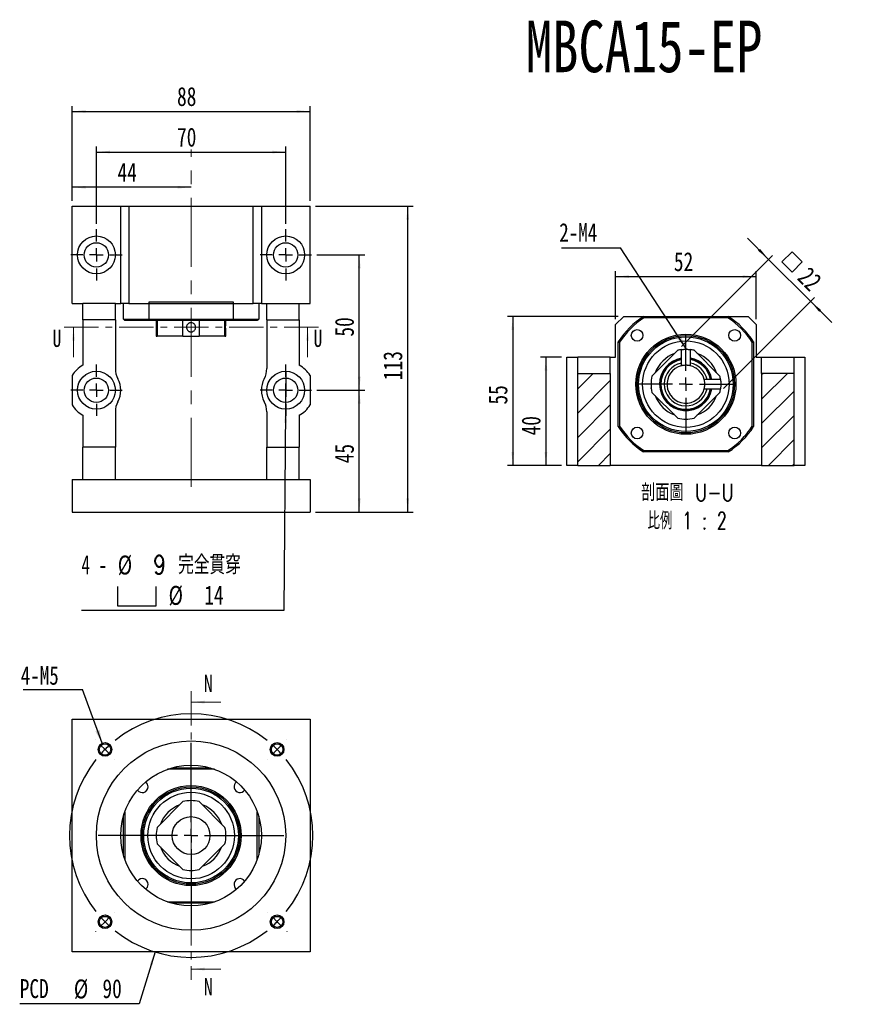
# Model space of a CAD drawing. Header units: millimetres. Extents: x 25 to 275, y 7 to 201.
# Tile 1 of 8: x 25 to 179, y 19 to 201. Entities that reach past the tile are written whole.
import ezdxf

# ---------------------------------------------------------------- set-up
doc = ezdxf.new("R2010")
doc.units = ezdxf.units.MM
doc.linetypes.add('CENTER', pattern=[10.16, 6.35, -1.27, 1.27, -1.27])
doc.linetypes.add('CENTERX2', pattern=[20.32, 12.7, -2.54, 2.54, -2.54])
doc.layers.add('FORMAT', color=7, linetype='Continuous')
doc.styles.add('SLDTEXTSTYLE0', font='TXT', dxfattribs={"width": 0.75})
doc.styles.add('SLDTEXTSTYLE1', font='TXT', dxfattribs={"width": 0.75, "bigfont": 'bigfont'})
doc.styles.add('SLDTEXTSTYLE3', font='TXT', dxfattribs={"width": 0.666667})
doc.styles.add('SLDTEXTSTYLE4', font='TXT', dxfattribs={"width": 0.65625, "bigfont": 'bigfont'})
doc.dimstyles.new('SLDDIMSTYLE1', dxfattribs={"dimtxt": 3.5, "dimasz": 2.5, "dimexe": 0, "dimexo": 0.0625, "dimgap": 0.875, "dimtad": 0, "dimtih": 1, "dimtoh": 1, "dimlfac": 2, "dimrnd": 1e-09, "dimzin": 12, "dimdsep": 46, "dimtxsty": 'SLDTEXTSTYLE0', "dimsah": 1, "dimcen": 0, "dimadec": 0, "dimazin": 3, "dimtfac": 1, "dimtofl": 0, "dimtmove": 0, "dimatfit": 3, "dimfxl": 1, "dimfrac": 2, "dimtolj": 1, "dimtzin": 12, "dimarcsym": 0})
doc.dimstyles.new('SLDDIMSTYLE2', dxfattribs={"dimtxt": 0.18, "dimasz": 2.5, "dimexe": 0, "dimexo": 0.0625, "dimgap": 0, "dimtad": 0, "dimtih": 1, "dimtoh": 1, "dimdec": 0, "dimrnd": 1e-09, "dimzin": 0, "dimdsep": 46, "dimtxsty": 'Standard', "dimsah": 1, "dimcen": 0.09, "dimadec": 0, "dimazin": 0, "dimtfac": 2.5, "dimtdec": 0, "dimtofl": 0, "dimtmove": 0, "dimatfit": 3, "dimfxl": 1, "dimfrac": 2, "dimtolj": 1, "dimtzin": 0, "dimarcsym": 0})
doc.dimstyles.new('SLDDIMSTYLE3', dxfattribs={"dimtxt": 3.5, "dimasz": 2.5, "dimexe": 0, "dimexo": 0.0625, "dimgap": 0.875, "dimtad": 1, "dimlfac": 2, "dimrnd": 1e-09, "dimzin": 12, "dimdsep": 46, "dimtxsty": 'SLDTEXTSTYLE0', "dimsah": 1, "dimcen": 0.09, "dimadec": 0, "dimazin": 3, "dimtfac": 1, "dimtofl": 0, "dimtmove": 0, "dimatfit": 3, "dimfxl": 1, "dimfrac": 2, "dimtolj": 1, "dimtzin": 12, "dimarcsym": 0})
doc.dimstyles.new('SLDDIMSTYLE4', dxfattribs={"dimtxt": 3.5, "dimasz": 2.5, "dimexe": 0, "dimexo": 0.0625, "dimgap": 0.875, "dimtad": 0, "dimtih": 1, "dimtoh": 1, "dimdec": 6, "dimlfac": 2, "dimrnd": 1e-09, "dimzin": 12, "dimdsep": 46, "dimtxsty": 'SLDTEXTSTYLE0', "dimblk1": 'NONE', "dimsah": 1, "dimcen": 0, "dimadec": 0, "dimazin": 3, "dimtfac": 1, "dimtmove": 0, "dimatfit": 3, "dimldrblk": 'NONE', "dimfxl": 1, "dimfrac": 2, "dimtolj": 1, "dimtzin": 12, "dimarcsym": 0})
doc.dimstyles.new('SLDDIMSTYLE5', dxfattribs={"dimtxt": 3.5, "dimasz": 2.5, "dimexe": 0, "dimexo": 0.0625, "dimgap": 0.875, "dimtad": 1, "dimlfac": 2, "dimrnd": 1e-09, "dimzin": 12, "dimdsep": 46, "dimtxsty": 'SLDTEXTSTYLE0', "dimsah": 1, "dimcen": 0.09, "dimadec": 0, "dimazin": 3, "dimtfac": 1, "dimtmove": 0, "dimatfit": 0, "dimfxl": 1, "dimfrac": 2, "dimtolj": 1, "dimtzin": 12, "dimarcsym": 0})

# ---------------------------------------------------------------- blocks, each defined once
blk = doc.blocks.new('_D')
at = {"layer": 'FORMAT', "color": 7}
for p, q in [((50.17, 28.77), (47.2, 19.17)), ((47.2, 19.17), (25.14, 19.17))]:
    blk.add_line(p, q, dxfattribs=at)
blk.add_solid([(50.17, 28.77), (49.19, 26.45), (49.67, 26.3)], dxfattribs=at)
at = {"layer": 'FORMAT', "color": 7, "char_height": 3.5, "attachment_point": 1, "style": 'SLDTEXTSTYLE0'}
for s, insert in [('PCD', (25.14, 23.74)), ('%%c', (35.16, 23.68)), ('90', (40.44, 23.74))]:
    blk.add_mtext(s, dxfattribs=dict(at, insert=insert))
blk = doc.blocks.new('SW_NOTE_0')
at = {"layer": 'FORMAT', "color": 0}
blk.add_line((-10.94, 0), (0, 0), dxfattribs=at)
at = {"layer": 'FORMAT', "color": 0, "insert": (-11.38, 4.31), "char_height": 3.44, "attachment_point": 1, "style": 'SLDTEXTSTYLE0'}
blk.add_mtext('4-M5', dxfattribs=at)
blk = doc.blocks.new('SW_CENTERMARKSYMBOL_0')
at = {"layer": 'FORMAT', "color": 0}
for p, q in [((0, 2.5), (0, 17.16)), ((-2.5, 0), (-17.16, 0)), ((0, 0), (-1.25, 0)), ((0, 0), (0, 1.25)), ((0, 0), (0, -1.25)), ((0, 0), (1.25, 0)), ((2.5, 0), (17.16, 0)), ((0, -2.5), (0, -17.16))]:
    blk.add_line(p, q, dxfattribs=at)
blk = doc.blocks.new('SW_CENTERMARKSYMBOL_1')
at = {"layer": 'FORMAT', "color": 0}
for p, q in [((-33.59, 1.77), (-33.6, 1.78)), ((-31.82, 0), (-32.7, 0.88)), ((-31.82, 0), (-30.94, -0.88)), ((-15.91, -13.41), (-15.91, 1.25)), ((0, 0), (-0.88, -0.88)), ((0, 0), (0.88, 0.88)), ((1.77, 1.77), (1.78, 1.78)), ((-30.05, -1.77), (-30.04, -1.78)), ((-1.77, -1.77), (-1.78, -1.78)), ((-18.41, -15.91), (-33.07, -15.91)), ((-15.91, -15.91), (-17.16, -15.91)), ((-15.91, -15.91), (-15.91, -14.66)), ((-15.91, -15.91), (-15.91, -17.16)), ((-15.91, -15.91), (-14.66, -15.91)), ((-13.41, -15.91), (1.25, -15.91)), ((-15.91, -18.41), (-15.91, -33.07)), ((-30.05, -30.05), (-30.04, -30.04)), ((-1.77, -30.05), (-1.78, -30.04)), ((-31.82, -31.82), (-32.7, -32.7)), ((-31.82, -31.82), (-30.94, -30.94)), ((0, -31.82), (-0.88, -30.94)), ((0, -31.82), (0.88, -32.7)), ((-33.59, -33.59), (-33.6, -33.6)), ((1.77, -33.59), (1.78, -33.6))]:
    blk.add_line(p, q, dxfattribs=at)
for start, end in [(51.3662, 128.6338), (131.8169, 135), (45, 48.1831), (135, 138.1831), (41.8169, 45), (141.3662, 218.6338), (321.3662, 38.6338), (221.8169, 225), (315, 318.1831), (225, 228.1831), (311.8169, 315), (231.3662, 308.6338)]:
    blk.add_arc((-15.91, -15.91), 22.5, start, end, dxfattribs=at)
blk = doc.blocks.new('_D_1')
at = {"layer": 'FORMAT', "color": 7}
for p, q in [((39.32, 163.28), (39.32, 177.53)), ((39.32, 176.53), (74.32, 176.53)), ((74.32, 163.28), (74.32, 177.53))]:
    blk.add_line(p, q, dxfattribs=at)
for points in [[(39.32, 176.53), (41.82, 176.28), (41.82, 176.78)], [(74.32, 176.53), (71.82, 176.78), (71.82, 176.28)]]:
    blk.add_solid(points, dxfattribs=at)
at = {"layer": 'FORMAT', "color": 7, "insert": (54.23, 181.04), "char_height": 3.5, "attachment_point": 1, "style": 'SLDTEXTSTYLE0'}
blk.add_mtext('70', dxfattribs=at)
blk = doc.blocks.new('_D_2')
at = {"layer": 'FORMAT', "color": 7}
for p, q in [((80.07, 157.53), (88.92, 157.53)), ((87.92, 132.53), (87.92, 157.53)), ((80.07, 132.53), (88.92, 132.53))]:
    blk.add_line(p, q, dxfattribs=at)
for points in [[(87.92, 157.53), (87.67, 155.03), (88.17, 155.03)], [(87.92, 132.53), (88.17, 135.03), (87.67, 135.03)]]:
    blk.add_solid(points, dxfattribs=at)
at = {"layer": 'FORMAT', "color": 7, "insert": (83.41, 142.44), "char_height": 3.5, "attachment_point": 1, "rotation": 90, "style": 'SLDTEXTSTYLE0'}
blk.add_mtext('50', dxfattribs=at)
blk = doc.blocks.new('SW_SYMBOL_HOLE_SPOT')
at = {"layer": 'FORMAT', "color": 0}
for p, q in [((0, 875), (0, 75)), ((1600, 75), (1600, 875)), ((0, 75), (1600, 75))]:
    blk.add_line(p, q, dxfattribs=at)
blk = doc.blocks.new('_D_3')
at = {"layer": 'FORMAT'}
for p, q in [((74.35, 136.03), (74.29, 129.03)), ((74.29, 129.03), (73.97, 91.87)), ((73.97, 91.87), (36.55, 91.87))]:
    blk.add_line(p, q, dxfattribs=at)
blk.add_solid([(74.29, 129.03), (74.02, 126.53), (74.52, 126.53)], dxfattribs=at)
at = {"layer": 'FORMAT', "xscale": 0.0044707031, "yscale": 0.0044707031, "zscale": 0.0044707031}
blk.add_blockref('SW_SYMBOL_HOLE_SPOT', (43.23, 92.36), dxfattribs=at)
at = {"layer": 'FORMAT', "char_height": 3.5, "attachment_point": 1}
for s, insert, style in [('4 -', (36.55, 102.04), 'SLDTEXTSTYLE3'), ('%%c', (43.27, 101.99), 'SLDTEXTSTYLE0'), ('9 \\M+18AAE\\M+19153\\M+18AD1\\M+190FA', (49.86, 102.04), 'SLDTEXTSTYLE1'), ('%%c', (52.67, 96.38), 'SLDTEXTSTYLE0'), ('14', (59.26, 96.44), 'SLDTEXTSTYLE0')]:
    blk.add_mtext(s, dxfattribs=dict(at, insert=insert, style=style))
blk = doc.blocks.new('_NONE')
blk = doc.blocks.new('_D_4')
at = {"layer": 'FORMAT', "color": 7}
for p, q in [((34.82, 167.53), (34.82, 171.03)), ((56.82, 170.03), (34.82, 170.03))]:
    blk.add_line(p, q, dxfattribs=at)
for points in [[(34.82, 170.03), (37.32, 169.78), (37.32, 170.28)], [(56.82, 170.03), (54.32, 170.28), (54.32, 169.78)]]:
    blk.add_solid(points, dxfattribs=at)
at = {"layer": 'FORMAT', "color": 7, "insert": (43.23, 174.54), "char_height": 3.5, "attachment_point": 1, "style": 'SLDTEXTSTYLE0'}
blk.add_mtext('44', dxfattribs=at)
blk = doc.blocks.new('_D_5')
at = {"layer": 'FORMAT', "color": 7}
for p, q in [((34.82, 167.53), (34.82, 185.03)), ((34.82, 184.03), (78.82, 184.03)), ((78.82, 167.53), (78.82, 185.03))]:
    blk.add_line(p, q, dxfattribs=at)
for points in [[(34.82, 184.03), (37.32, 183.78), (37.32, 184.28)], [(78.82, 184.03), (76.32, 184.28), (76.32, 183.78)]]:
    blk.add_solid(points, dxfattribs=at)
at = {"layer": 'FORMAT', "color": 7, "insert": (54.23, 188.54), "char_height": 3.5, "attachment_point": 1, "style": 'SLDTEXTSTYLE0'}
blk.add_mtext('88', dxfattribs=at)
blk = doc.blocks.new('_D_6')
at = {"layer": 'FORMAT', "color": 7}
for p, q in [((80.07, 132.53), (88.92, 132.53)), ((87.92, 110.03), (87.92, 132.53)), ((79.82, 110.03), (88.92, 110.03))]:
    blk.add_line(p, q, dxfattribs=at)
for points in [[(87.92, 132.53), (87.67, 130.03), (88.17, 130.03)], [(87.92, 110.03), (88.17, 112.53), (87.67, 112.53)]]:
    blk.add_solid(points, dxfattribs=at)
at = {"layer": 'FORMAT', "color": 7, "insert": (83.41, 119.04), "char_height": 3.5, "attachment_point": 1, "rotation": 90, "style": 'SLDTEXTSTYLE0'}
blk.add_mtext('45', dxfattribs=at)
blk = doc.blocks.new('_D_7')
at = {"layer": 'FORMAT', "color": 7}
for p, q in [((79.82, 166.53), (97.87, 166.53)), ((96.87, 110.03), (96.87, 166.53)), ((79.82, 110.03), (97.87, 110.03))]:
    blk.add_line(p, q, dxfattribs=at)
for points in [[(96.87, 166.53), (96.62, 164.03), (97.12, 164.03)], [(96.87, 110.03), (97.12, 112.53), (96.62, 112.53)]]:
    blk.add_solid(points, dxfattribs=at)
at = {"layer": 'FORMAT', "color": 7, "insert": (92.36, 134.4), "char_height": 3.5, "attachment_point": 1, "rotation": 90, "style": 'SLDTEXTSTYLE0'}
blk.add_mtext('113', dxfattribs=at)
blk = doc.blocks.new('SW_CENTERMARKSYMBOL_2')
at = {"layer": 'FORMAT', "color": 0}
for p, q in [((0, 2.5), (0, 4.75)), ((-2.5, 0), (-4.75, 0)), ((0, 0), (-1.25, 0)), ((0, 0), (0, 1.25)), ((0, 0), (0, -1.25)), ((0, 0), (1.25, 0)), ((2.5, 0), (4.75, 0)), ((0, -2.5), (0, -4.75))]:
    blk.add_line(p, q, dxfattribs=at)
blk = doc.blocks.new('SW_CENTERMARKSYMBOL_3')
at = {"layer": 'FORMAT', "color": 0}
for p, q in [((0, 2.5), (0, 4.75)), ((-2.5, 0), (-4.75, 0)), ((0, 0), (-1.25, 0)), ((0, 0), (0, 1.25)), ((0, 0), (0, -1.25)), ((0, 0), (1.25, 0)), ((2.5, 0), (4.75, 0)), ((0, -2.5), (0, -4.75))]:
    blk.add_line(p, q, dxfattribs=at)
blk = doc.blocks.new('SW_CENTERMARKSYMBOL_4')
at = {"layer": 'FORMAT', "color": 0}
for p, q in [((0, 2.5), (0, 4.75)), ((-2.5, 0), (-4.75, 0)), ((0, 0), (-1.25, 0)), ((0, 0), (0, 1.25)), ((0, 0), (0, -1.25)), ((0, 0), (1.25, 0)), ((2.5, 0), (4.75, 0)), ((0, -2.5), (0, -4.75))]:
    blk.add_line(p, q, dxfattribs=at)
blk = doc.blocks.new('SW_CENTERMARKSYMBOL_5')
at = {"layer": 'FORMAT', "color": 0}
for p, q in [((0, 2.5), (0, 4.75)), ((-2.5, 0), (-4.75, 0)), ((0, 0), (-1.25, 0)), ((0, 0), (0, 1.25)), ((0, 0), (0, -1.25)), ((0, 0), (1.25, 0)), ((2.5, 0), (4.75, 0)), ((0, -2.5), (0, -4.75))]:
    blk.add_line(p, q, dxfattribs=at)
blk = doc.blocks.new('_D_8')
at = {"layer": 'FORMAT', "color": 7}
for p, q in [((125.3, 138.64), (121.43, 138.64)), ((122.43, 138.64), (122.43, 118.64)), ((125.3, 118.64), (121.43, 118.64))]:
    blk.add_line(p, q, dxfattribs=at)
for points in [[(122.43, 138.64), (122.18, 136.14), (122.68, 136.14)], [(122.43, 118.64), (122.68, 121.14), (122.18, 121.14)]]:
    blk.add_solid(points, dxfattribs=at)
at = {"layer": 'FORMAT', "color": 7, "insert": (117.92, 124.19), "char_height": 3.5, "attachment_point": 1, "rotation": 90, "style": 'SLDTEXTSTYLE0'}
blk.add_mtext('40', dxfattribs=at)
blk = doc.blocks.new('_D_9')
at = {"layer": 'FORMAT', "color": 7}
for p, q in [((135.8, 146.14), (115.3, 146.14)), ((116.3, 146.14), (116.3, 118.64)), ((125.3, 118.64), (115.3, 118.64))]:
    blk.add_line(p, q, dxfattribs=at)
for points in [[(116.3, 146.14), (116.05, 143.64), (116.55, 143.64)], [(116.3, 118.64), (116.55, 121.14), (116.05, 121.14)]]:
    blk.add_solid(points, dxfattribs=at)
at = {"layer": 'FORMAT', "color": 7, "insert": (111.79, 129.89), "char_height": 3.5, "attachment_point": 1, "rotation": 90, "style": 'SLDTEXTSTYLE0'}
blk.add_mtext('55', dxfattribs=at)
blk = doc.blocks.new('_D_10')
at = {"layer": 'FORMAT', "color": 7}
for p, q in [((135.3, 145.64), (135.3, 154.52)), ((135.3, 153.52), (161.3, 153.52)), ((161.3, 145.64), (161.3, 154.52))]:
    blk.add_line(p, q, dxfattribs=at)
for points in [[(135.3, 153.52), (137.8, 153.27), (137.8, 153.77)], [(161.3, 153.52), (158.8, 153.77), (158.8, 153.27)]]:
    blk.add_solid(points, dxfattribs=at)
at = {"layer": 'FORMAT', "color": 7, "insert": (146.08, 158.03), "char_height": 3.5, "attachment_point": 1, "style": 'SLDTEXTSTYLE0'}
blk.add_mtext('52', dxfattribs=at)
blk = doc.blocks.new('SW_SYMBOL_MOD_BOX')
at = {"layer": 'FORMAT', "color": 0}
for p, q in [((200, 200), (200, 800)), ((200, 800), (800, 800)), ((800, 800), (800, 200)), ((200, 200), (800, 200))]:
    blk.add_line(p, q, dxfattribs=at)
blk = doc.blocks.new('_D_11')
at = {"layer": 'FORMAT', "color": 7}
for p, q in [((163.59, 156.71), (159.7, 160.6)), ((147.5, 140.62), (164.3, 157.42)), ((163.59, 156.71), (171.37, 148.93)), ((155.28, 132.84), (172.07, 149.64)), ((171.37, 148.93), (175.26, 145.04))]:
    blk.add_line(p, q, dxfattribs=at)
for points in [[(163.59, 156.71), (162, 158.65), (161.64, 158.3)], [(171.37, 148.93), (172.96, 146.99), (173.31, 147.34)]]:
    blk.add_solid(points, dxfattribs=at)
at = {"layer": 'FORMAT', "color": 7, "xscale": 0.0044707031, "yscale": 0.0044707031, "zscale": 0.0044707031, "rotation": 315}
blk.add_blockref('SW_SYMBOL_MOD_BOX', (164.76, 156.23), dxfattribs=at)
at = {"layer": 'FORMAT', "color": 7, "insert": (171.18, 155.58), "char_height": 3.5, "attachment_point": 1, "rotation": 315, "style": 'SLDTEXTSTYLE0'}
blk.add_mtext('22', dxfattribs=at)
blk = doc.blocks.new('SW_NOTE_1')
at = {"layer": 'FORMAT', "color": 0, "char_height": 3.175, "attachment_point": 2}
for s, insert, style in [('\\M+19655\\M+196CA\\M+19AA4 U-U', (10.32, 4.09), 'SLDTEXTSTYLE1'), ('\\M+194E4\\M+197E1 1 : 2', (10.27, -1.14), 'SLDTEXTSTYLE4')]:
    blk.add_mtext(s, dxfattribs=dict(at, insert=insert, style=style))
blk = doc.blocks.new('SW_NOTE_2')
at = {"layer": 'FORMAT', "color": 0}
blk.add_line((-10.94, 0), (0, 0), dxfattribs=at)
at = {"layer": 'FORMAT', "color": 0, "insert": (-11.34, 4.55), "char_height": 3.44, "attachment_point": 1, "style": 'SLDTEXTSTYLE0'}
blk.add_mtext('2-M4', dxfattribs=at)
blk = doc.blocks.new('SW_CENTERMARKSYMBOL_6')
at = {"layer": 'FORMAT', "color": 0}
for p, q in [((0, 2.5), (0, 9.25)), ((-2.5, 0), (-9.25, 0)), ((0, 0), (-1.25, 0)), ((0, 0), (0, 1.25)), ((0, 0), (0, -1.25)), ((0, 0), (1.25, 0)), ((2.5, 0), (9.25, 0)), ((0, -2.5), (0, -9.25))]:
    blk.add_line(p, q, dxfattribs=at)

msp = doc.modelspace()

# ---------------------------------------------------------------- hatches: boundary and pattern name
at = {"layer": 'FORMAT', "linetype": 'Continuous', "lineweight": 18}
h = msp.add_hatch(dxfattribs=at)
h.set_pattern_fill('ANSI31', color=256, style=0)
edge = h.paths.add_edge_path(flags=0)
edge.add_arc((148.30270928, 133.64357681), 6.45005, 256.4918673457, 283.5081326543)
edge.add_line((149.80933377, 127.371956), (154.57433009, 132.13695232))
edge.add_arc((148.30270928, 133.64357681), 6.45005, 346.4918673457, 352.4280574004)
edge.add_line((154.69651605, 132.79364739), (151.69789263, 132.79364739))
edge.add_arc((148.30270928, 133.64357681), 3.49995, 104.0542467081, 345.9457532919, ccw=False)
edge.add_line((147.45277986, 137.03876016), (147.45277986, 140.03738358))
edge.add_arc((148.30270928, 133.64357681), 6.45005, 97.5719425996, 103.5081326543)
edge.add_line((146.79608479, 139.91519763), (142.03108846, 135.1502013))
edge.add_arc((148.30270928, 133.64357681), 6.45005, 166.4918673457, 193.5081326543)
edge.add_line((142.03108846, 132.13695232), (146.79608479, 127.371956))
edge = h.paths.add_edge_path(flags=0)
edge.add_line((154.57428477, 132.13697771), (149.80930838, 127.37200132))
edge.add_arc((148.30270928, 133.64357681), 6.45, 256.4919925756, 283.5080074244, ccw=False)
edge.add_line((146.79611018, 127.37200132), (142.03113379, 132.13697771))
edge.add_arc((148.30270928, 133.64357681), 6.45, 166.4919925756, 193.5080074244, ccw=False)
edge.add_line((142.03113379, 135.15017591), (146.79611018, 139.9151523))
edge.add_arc((148.30270928, 133.64357681), 6.45, 97.5724497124, 103.5080074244, ccw=False)
edge.add_line((147.45272985, 140.03732649), (147.45272985, 137.03879919))
edge.add_arc((148.30270928, 133.64357681), 3.5, 104.0548855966, 345.9451144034)
edge.add_line((151.69793165, 132.79359739), (154.69645896, 132.79359739))
edge.add_arc((148.30270928, 133.64357681), 6.45, 346.4919925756, 352.4275502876, ccw=False)
h = msp.add_hatch(dxfattribs=at)
h.set_pattern_fill('ANSI31', color=256, style=0)
edge = h.paths.add_edge_path(flags=0)
edge.add_arc((148.30270928, 133.64357681), 6.45005, 7.5719425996, 13.5081326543)
edge.add_line((154.57433009, 135.1502013), (149.80933377, 139.91519763))
edge.add_arc((148.30270928, 133.64357681), 6.45005, 76.4918673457, 82.4280574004)
edge.add_line((149.1526387, 140.03738358), (149.1526387, 137.03876016))
edge.add_arc((148.30270928, 133.64357681), 3.49995, 14.0542467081, 75.9457532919, ccw=False)
edge.add_line((151.69789263, 134.49350624), (154.69651605, 134.49350624))
edge = h.paths.add_edge_path(flags=0)
edge.add_line((149.80930838, 139.9151523), (154.57428477, 135.15017591))
edge.add_arc((148.30270928, 133.64357681), 6.45, 7.5724497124, 13.5080074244, ccw=False)
edge.add_line((154.69645896, 134.49355624), (151.69793165, 134.49355624))
edge.add_arc((148.30270928, 133.64357681), 3.5, 14.0548855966, 75.9451144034)
edge.add_line((149.1526887, 137.03879919), (149.1526887, 140.03732649))
edge.add_arc((148.30270928, 133.64357681), 6.45, 76.4919925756, 82.4275502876, ccw=False)
h = msp.add_hatch(dxfattribs=at)
h.set_pattern_fill('ANSI31', color=256, style=0)
h.paths.add_polyline_path([(128.30270928, 135.64357681), (128.30270928, 118.64357681), (134.30270928, 118.64357681), (134.30270928, 135.64357681)], flags=0)
h = msp.add_hatch(dxfattribs=at)
h.set_pattern_fill('ANSI31', color=256, style=0)
h.paths.add_polyline_path([(162.30270928, 118.64357681), (168.30270928, 118.64357681), (168.30270928, 135.64357681), (162.30270928, 135.64357681)], flags=0)

# ---------------------------------------------------------------- linework, layer by layer
at = {"color": 7, "linetype": 'Continuous', "lineweight": 25}
for p, q in [((34.82001013, 148.5310751), (34.82001013, 166.53107479)), ((34.82001013, 166.53107479), (43.82000975, 166.53107479)), ((43.82000975, 148.5310751), (43.82000975, 166.53107479)), ((43.82000975, 166.53107479), (45.32000999, 166.53107479)), ((45.32000999, 166.53107479), (45.32000999, 148.5310751)), ((45.32000999, 166.53107479), (68.32001004, 166.53107479)), ((68.32001004, 148.5310751), (68.32001004, 166.53107479)), ((68.32001004, 166.53107479), (69.82001028, 166.53107479)), ((69.82001028, 166.53107479), (69.82001028, 148.5310751)), ((69.82001028, 166.53107479), (78.82000989, 166.53107479)), ((78.82000989, 148.5310751), (78.82000989, 166.53107479)), ((34.82001013, 148.5310751), (36.82001046, 148.5310751)), ((42.82000958, 148.5310751), (36.82001046, 148.5310751)), ((36.82001046, 145.53107554), (36.82001046, 148.5310751)), ((42.82000958, 148.5310751), (43.82000975, 148.5310751)), ((42.82000958, 145.53107554), (42.82000958, 148.5310751)), ((45.32000999, 148.5310751), (43.82000975, 148.5310751)), ((44.32000983, 145.68107436), (44.32000983, 148.5310751)), ((45.32000999, 148.5310751), (68.32001004, 148.5310751)), ((64.6502396, 148.78107468), (48.98978043, 148.78107468)), ((48.98978043, 148.78107468), (48.98978043, 145.68107436)), ((64.6502396, 145.68107436), (64.6502396, 148.78107468)), ((69.82001028, 148.5310751), (68.32001004, 148.5310751)), ((69.3200102, 148.5310751), (69.3200102, 145.68107436)), ((69.82001028, 148.5310751), (70.82001045, 148.5310751)), ((70.82001045, 148.5310751), (76.82000957, 148.5310751)), ((70.82001045, 145.53107554), (70.82001045, 148.5310751)), ((76.82000957, 148.5310751), (78.82000989, 148.5310751)), ((76.82000957, 145.53107554), (76.82000957, 148.5310751)), ((42.82000958, 145.53107554), (36.82001046, 145.53107554)), ((36.82001046, 145.53107554), (36.82001046, 137.14762079)), ((42.82000958, 145.53107554), (42.82000958, 136.53107407)), ((44.32000983, 145.68107436), (48.98978043, 145.68107436)), ((48.98978043, 145.68107436), (64.6502396, 145.68107436)), ((64.6502396, 145.68107436), (69.3200102, 145.68107436)), ((70.82001045, 145.53107554), (76.82000957, 145.53107554)), ((70.82001045, 145.53107554), (70.82001045, 136.53107407)), ((76.82000957, 145.53107554), (76.82000957, 137.14762079)), ((136.80270926, 146.143577), (135.30270901, 144.64357675)), ((136.80270926, 146.143577), (140.47247969, 146.143577)), ((140.47247969, 146.143577), (156.13293887, 146.143577)), ((156.06076975, 145.89357649), (140.54464881, 145.89357649)), ((156.13293887, 146.143577), (159.8027093, 146.143577)), ((161.30270955, 144.64357675), (159.8027093, 146.143577)), ((49.06194954, 145.43107385), (44.57001033, 145.43107385)), ((64.57807048, 145.43107385), (49.06194954, 145.43107385)), ((50.36995997, 145.43107385), (50.36995997, 142.53097447)), ((50.54838927, 145.43107385), (50.54838927, 142.53097447)), ((55.3133855, 142.53097447), (55.3133855, 145.43107385)), ((58.32663452, 145.43107385), (58.32663452, 142.53097447)), ((63.09163076, 142.53097447), (63.09163076, 145.43107385)), ((63.26933875, 145.00048431), (63.26866447, 144.99528753)), ((63.27006006, 144.99528753), (63.27006006, 145.43107385)), ((69.07000969, 145.43107385), (64.57807048, 145.43107385)), ((135.30270901, 138.6435767), (135.30270901, 144.64357675)), ((161.30270955, 144.64357675), (161.30270955, 138.6435767)), ((50.36995997, 142.53097447), (50.54838927, 142.53097447)), ((55.3133855, 142.53097447), (50.54838927, 142.53097447)), ((55.3133855, 142.53097447), (58.32663452, 142.53097447)), ((63.09163076, 142.53097447), (58.32663452, 142.53097447)), ((63.09163076, 142.53097447), (63.27006006, 142.53097447)), ((63.27006006, 142.53097447), (63.27006006, 143.31653388)), ((135.80270909, 125.81334723), (135.80270909, 141.4738064)), ((136.0527096, 141.40163728), (136.0527096, 125.88551634)), ((160.55270896, 125.88551634), (160.55270896, 141.40163728)), ((160.80270946, 141.4738064), (160.80270946, 125.81334723)), ((126.3027094, 118.64357715), (126.3027094, 138.6435767)), ((126.3027094, 138.6435767), (128.30270973, 138.6435767)), ((134.30270885, 138.6435767), (128.30270973, 138.6435767)), ((128.30270973, 135.64357691), (128.30270973, 138.6435767)), ((134.30270885, 135.64357691), (134.30270885, 138.6435767)), ((134.30270885, 138.6435767), (135.30270901, 138.6435767)), ((146.79608477, 139.91519756), (142.03108853, 135.15020132)), ((146.79611015, 139.91515239), (142.0311337, 135.15017594)), ((147.45272987, 140.03732655), (147.45272987, 137.03879917)), ((147.45277987, 140.03738336), (147.45277987, 137.03876006)), ((149.15263868, 137.03876006), (149.15263868, 140.03738336)), ((149.15268868, 137.03879917), (149.15268868, 140.03732655)), ((154.57428486, 135.15017594), (149.80930841, 139.91515239)), ((154.57433003, 135.15020132), (149.80933379, 139.91519756)), ((161.30270955, 138.6435767), (162.30270971, 138.6435767)), ((162.30270971, 138.6435767), (168.30270883, 138.6435767)), ((162.30270971, 135.64357691), (162.30270971, 138.6435767)), ((168.30270883, 135.64357691), (168.30270883, 138.6435767)), ((168.30270883, 138.6435767), (170.30270916, 138.6435767)), ((170.30270916, 138.6435767), (170.30270916, 118.64357715)), ((34.82001013, 135.23523742), (34.82001013, 129.82691312)), ((78.82000989, 135.23523742), (78.82000989, 129.82691312)), ((128.30270973, 135.64357691), (134.30270885, 135.64357691)), ((128.30270973, 118.64357715), (128.30270973, 135.64357691)), ((134.30270885, 135.64357691), (134.30270885, 118.64357715)), ((162.30270971, 135.64357691), (162.30270971, 118.64357715)), ((168.30270883, 135.64357691), (162.30270971, 135.64357691)), ((168.30270883, 118.64357715), (168.30270883, 135.64357691)), ((154.69651582, 134.49350622), (151.69789252, 134.49350622)), ((151.69789252, 132.79364741), (154.69651582, 132.79364741)), ((154.69645901, 134.49355622), (151.69793164, 134.49355622)), ((151.69793164, 132.79359741), (154.69645901, 132.79359741)), ((142.03108853, 132.1369523), (146.79608477, 127.37195607)), ((142.0311337, 132.13697768), (146.79611015, 127.37200124)), ((149.80930841, 127.37200124), (154.57428486, 132.13697768)), ((149.80933379, 127.37195607), (154.57433003, 132.1369523)), ((36.82001046, 127.9145279), (36.82001046, 122.03107635)), ((42.82000958, 128.53107462), (42.82000958, 122.03107635)), ((70.82001045, 128.53107462), (70.82001045, 122.03107635)), ((76.82000957, 127.9145279), (76.82000957, 122.03107635)), ((42.82000958, 122.03107635), (36.82001046, 122.03107635)), ((36.82001046, 116.03107536), (36.82001046, 122.03107635)), ((42.82000958, 116.03107536), (42.82000958, 122.03107635)), ((70.82001045, 122.03107635), (76.82000957, 122.03107635)), ((70.82001045, 116.03107536), (70.82001045, 122.03107635)), ((76.82000957, 116.03107536), (76.82000957, 122.03107635)), ((156.13293887, 121.14357663), (140.47247969, 121.14357663)), ((140.54464881, 121.39357713), (156.06076975, 121.39357713)), ((128.30270973, 118.64357715), (126.3027094, 118.64357715)), ((128.30270973, 118.64357715), (134.30270885, 118.64357715)), ((162.30270971, 118.64357715), (134.30270885, 118.64357715)), ((162.30270971, 118.64357715), (168.30270883, 118.64357715)), ((170.30270916, 118.64357715), (168.30270883, 118.64357715)), ((34.82001013, 116.03107536), (34.82001013, 110.03107438)), ((34.82001013, 116.03107536), (78.82000989, 116.03107536)), ((78.82000989, 116.03107536), (78.82000989, 110.03107438)), ((34.82001013, 110.03107438), (78.82000989, 110.03107438)), ((34.82001013, 28.75974548), (34.82001013, 71.75974694)), ((34.82001013, 71.75974694), (78.82000989, 71.75974694)), ((78.82000989, 71.75974694), (78.82000989, 28.75974548)), ((61.17173395, 62.50974589), (52.46828607, 62.50974589)), ((53.24929575, 62.7597464), (60.39072428, 62.7597464)), ((55.3133855, 56.53136696), (50.54838927, 51.76637072)), ((63.09163076, 51.76637072), (58.32663452, 56.53136696)), ((44.57001033, 54.61147015), (44.57001033, 45.90802227)), ((69.07000969, 45.90802227), (69.07000969, 54.61147015)), ((44.32000983, 46.68903195), (44.32000983, 53.83046048)), ((69.3200102, 53.83046048), (69.3200102, 46.68903195)), ((50.54838927, 48.7531217), (55.3133855, 43.98812547)), ((58.32663452, 43.98812547), (63.09163076, 48.7531217)), ((52.46828607, 38.00974653), (61.17173395, 38.00974653)), ((60.39072428, 37.75974603), (53.24929575, 37.75974603)), ((78.82000989, 28.75974548), (34.82001013, 28.75974548))]:
    msp.add_line(p, q, dxfattribs=at)
at = {"color": 7, "linetype": 'CENTER', "lineweight": 18}
for p, q in [((80.36026301, 144.16193901), (33.08790739, 144.16193901)), ((56.82001001, 76.91974621), (56.82001001, 23.59974621))]:
    msp.add_line(p, q, dxfattribs=at)
at = {"color": 7, "linetype": 'Continuous', "lineweight": 18}
for p, q in [((35.08790739, 138.66193901), (35.08790739, 144.16193901)), ((78.36026301, 138.66193901), (78.36026301, 144.16193901)), ((62.32001001, 74.91974621), (56.82001001, 74.91974621)), ((62.32001001, 25.59974621), (56.82001001, 25.59974621))]:
    msp.add_line(p, q, dxfattribs=at)
at = {"color": 8, "linetype": 'Continuous', "lineweight": 25, "flags": 128}
for points in [[(147.45272987, 138.18980142), (147.09120075, 138.10708135), (146.68452862, 137.97625707)], [(146.90320165, 137.39075948), (147.28325507, 137.51148496), (147.45272987, 137.55222543)]]:
    msp.add_lwpolyline(points, dxfattribs=at)
at = {"color": 7, "linetype": 'Continuous', "lineweight": 25}
for centre, radius in [((39.32001001, 157.53107477), 3.5), ((74.32001001, 157.53107477), 3.5), ((39.32001001, 157.53107477), 2.25), ((74.32001001, 157.53107477), 2.25), ((139.28709782, 142.65918827), 1.075), ((157.31832074, 142.65918827), 1.075), ((148.30270928, 133.64357681), 9.25), ((148.30270928, 133.64357681), 9), ((148.30270928, 133.64357681), 8.75), ((148.30270928, 133.64357681), 8), ((39.32001001, 132.53107477), 3.5), ((39.32001001, 132.53107477), 2.25), ((74.32001001, 132.53107477), 3.5), ((74.32001001, 132.53107477), 2.25), ((139.28709782, 124.62796535), 1.075), ((157.31832074, 124.62796535), 1.075), ((56.82001001, 50.25974621), 17.5), ((40.91010744, 66.16964879), 1.2625), ((72.72991259, 66.16964879), 1.2625), ((40.91010744, 66.16964879), 1.05), ((72.72991259, 66.16964879), 1.05), ((56.82001001, 50.25974621), 13), ((56.82001001, 50.25974621), 9.25), ((56.82001001, 50.25974621), 9), ((56.82001001, 50.25974621), 8.75), ((56.82001001, 50.25974621), 8), ((56.82001001, 50.25974621), 3.49995), ((40.91010744, 34.34984364), 1.2625), ((40.91010744, 34.34984364), 1.05), ((72.72991259, 34.34984364), 1.2625), ((72.72991259, 34.34984364), 1.05)]:
    msp.add_circle(centre, radius, dxfattribs=at)
for centre, radius, start, end in [((148.30270928, 133.64357681), 14.75, 122.0637857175, 147.9362142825), ((148.30270928, 133.64357681), 14.5, 122.3465321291, 147.6534678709), ((148.30270928, 133.64357681), 14.5, 32.3465321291, 57.6534678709), ((148.30270928, 133.64357681), 14.75, 32.0637857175, 57.9362142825), ((148.30270928, 133.64357681), 6.05, 110.381159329, 159.618840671), ((148.30270928, 133.64357681), 4.875, 100.0411109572, 180), ((148.30270928, 133.64357681), 4.725, 100.3633425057, 349.6366574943), ((148.30270928, 133.64357681), 6.45005, 97.5719425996, 103.5081326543), ((148.30270928, 133.64357681), 6.45, 97.5724497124, 103.5080074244), ((148.30270928, 133.64357681), 6.45005, 76.4918673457, 82.4280574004), ((148.30270928, 133.64357681), 6.45, 76.4919925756, 82.4275502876), ((148.30270928, 133.64357681), 4.875, 10.0411109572, 79.9588890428), ((148.30270928, 133.64357681), 4.725, 10.3633425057, 79.6366574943), ((148.30270928, 133.64357681), 6.05, 20.381159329, 69.618840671), ((39.32001001, 132.53107477), 5.25, 118.4368901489, 148.9972808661), ((46.82001001, 136.53107477), 4, 180, 208.0724869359), ((66.82001001, 136.53107477), 4, 331.9275130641, 0), ((74.32001001, 132.53107477), 5.25, 31.0027191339, 61.5631098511), ((148.30270928, 133.64357681), 3.5, 104.0548855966, 345.9451144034), ((148.30270928, 133.64357681), 3.49995, 104.0542467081, 345.9457532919), ((148.30270928, 133.64357681), 3.49995, 14.0542467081, 75.9457532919), ((148.30270928, 133.64357681), 3.5, 14.0548855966, 75.9451144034), ((39.32001001, 132.53107477), 4.5, 331.9275130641, 28.0724869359), ((74.32001001, 132.53107477), 4.5, 151.9275130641, 208.0724869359), ((148.30270928, 133.64357681), 6.45005, 166.4918673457, 193.5081326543), ((148.30270928, 133.64357681), 6.45, 166.4919925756, 193.5080074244), ((148.30270928, 133.64357681), 6.45, 7.5724497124, 13.5080074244), ((148.30270928, 133.64357681), 6.45005, 7.5719425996, 13.5081326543), ((148.30270928, 133.64357681), 4.875, 180, 349.9588890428), ((148.30270928, 133.64357681), 6.45, 346.4919925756, 352.4275502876), ((148.30270928, 133.64357681), 6.45005, 346.4918673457, 352.4280574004), ((148.30270928, 133.64357681), 6.05, 200.3811593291, 249.6188406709), ((148.30270928, 133.64357681), 6.05, 290.3811593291, 339.618840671), ((39.32001001, 132.53107477), 5.25, 211.0027191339, 241.5631098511), ((46.82001001, 128.53107477), 4, 151.9275130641, 180), ((66.82001001, 128.53107477), 4, 0, 28.0724869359), ((74.32001001, 132.53107477), 5.25, 298.4368901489, 328.9972808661), ((148.30270928, 133.64357681), 6.45005, 256.4918673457, 283.5081326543), ((148.30270928, 133.64357681), 6.45, 256.4919925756, 283.5080074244), ((148.30270928, 133.64357681), 14.75, 212.0637857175, 237.9362142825), ((148.30270928, 133.64357681), 14.5, 212.3465321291, 237.6534678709), ((148.30270928, 133.64357681), 14.5, 302.3465321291, 327.6534678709), ((148.30270928, 133.64357681), 14.75, 302.0637857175, 327.9362142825), ((47.80439855, 59.27535767), 1.075, 0, 56.1093009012), ((65.83562147, 59.27535767), 1.075, 123.8906990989, 326.1093009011), ((47.80439855, 59.27535767), 1.075, 213.8906990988, 0), ((56.82001001, 50.25974621), 6.45005, 76.4918673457, 103.5081326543), ((56.82001001, 50.25974621), 6.05, 110.381159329, 159.618840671), ((56.82001001, 50.25974621), 6.05, 20.381159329, 69.618840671), ((56.82001001, 50.25974621), 6.45005, 166.4918673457, 193.5081326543), ((56.82001001, 50.25974621), 6.45005, 346.4918673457, 13.5081326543), ((56.82001001, 50.25974621), 6.05, 200.3811593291, 249.6188406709), ((56.82001001, 50.25974621), 6.05, 290.5933029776, 339.618840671), ((56.82001001, 50.25974621), 6.45005, 256.4918673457, 283.5081326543), ((47.80439855, 41.24413475), 1.075, 0, 146.1093009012), ((65.83562147, 41.24413475), 1.075, 33.8906990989, 236.1093009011), ((47.80439855, 41.24413475), 1.075, 303.8906990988, 0)]:
    msp.add_arc(centre, radius, start, end, dxfattribs=at)
at = {"color": 8, "linetype": 'Continuous', "lineweight": 25}
for radius, start, end in [(4.625, 110.479785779, 349.4100267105), (4, 110.479785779, 347.7314026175), (4.625, 10.5899732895, 79.4100267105), (4, 12.2685973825, 77.7314026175)]:
    msp.add_arc((148.30270928, 133.64357681), radius, start, end, dxfattribs=at)
at = {"color": 7, "linetype": 'Continuous', "lineweight": 25}
for points in [[(44.32001001, 145.68107477), (44.40335868, 145.5977261), (44.48669222, 145.51439256), (44.57001001, 145.43107477)], [(48.98978013, 145.68107477), (49.01373019, 145.5977261), (49.03778578, 145.51439256), (49.06194969, 145.43107477)], [(64.57807034, 145.43107477), (64.60223424, 145.51439256), (64.62628983, 145.5977261), (64.6502399, 145.68107477)], [(69.07001001, 145.43107477), (69.15332781, 145.51439256), (69.23666135, 145.5977261), (69.32001001, 145.68107477)], [(140.4724794, 146.14357681), (140.49642946, 146.06022815), (140.52048505, 145.97689461), (140.54464895, 145.89357681)], [(156.0607696, 145.89357681), (156.08493351, 145.97689461), (156.1089891, 146.06022815), (156.13293916, 146.14357681)], [(135.80270928, 141.47380669), (135.88605794, 141.44985663), (135.96939148, 141.42580104), (136.05270928, 141.40163714)], [(160.55270928, 141.40163714), (160.63602708, 141.42580104), (160.71936061, 141.44985663), (160.80270928, 141.47380669)], [(135.80270928, 125.81334693), (135.88605794, 125.83729699), (135.96939148, 125.86135258), (136.05270928, 125.88551649)], [(160.55270928, 125.88551649), (160.63602708, 125.86135258), (160.71936061, 125.83729699), (160.80270928, 125.81334693)], [(140.54464895, 121.39357681), (140.52048505, 121.31025902), (140.49642946, 121.22692548), (140.4724794, 121.14357681)], [(156.0607696, 121.39357681), (156.08493351, 121.31025902), (156.1089891, 121.22692548), (156.13293916, 121.14357681)]]:
    msp.add_open_spline(points, degree=3, dxfattribs=at)
for points, knots in [([(56.91646843, 143.3115659), (56.86062121, 143.30518675), (56.8050804, 143.30439969), (56.69458668, 143.3135539), (56.63903554, 143.32369771), (56.53191575, 143.3544502), (56.4804513, 143.37487117), (56.38166282, 143.42571469), (56.33419649, 143.45640525), (56.20417508, 143.55984417), (56.1305766, 143.64677181), (56.02317714, 143.84024891), (55.988259, 143.94884653), (55.96927608, 144.11423754), (55.968373, 144.17089113), (55.97756794, 144.28171473), (55.98751288, 144.33622416), (56.01818499, 144.44342679), (56.03897663, 144.49582877), (56.0896551, 144.5942731), (56.11974667, 144.64098586), (56.18948838, 144.72873628), (56.2280895, 144.76848423), (56.31248941, 144.84005643), (56.35885682, 144.87215969), (56.45616361, 144.92617235), (56.5069467, 144.94817083), (56.61276972, 144.98219393), (56.66812129, 144.9941316), (56.83348463, 145.01308158), (56.94728519, 145.00366132), (57.16029507, 144.94272215), (57.26164507, 144.89063847), (57.39185578, 144.78727621), (57.43247082, 144.74795643), (57.50420381, 144.66334141), (57.53570303, 144.61787119), (57.58986449, 144.5205007), (57.61225673, 144.46879781), (57.64614409, 144.36335134), (57.65796142, 144.30902221), (57.67080865, 144.19740659), (57.67164866, 144.14188153), (57.66259583, 144.03137503), (57.65249651, 143.9757901), (57.62185012, 143.86867351), (57.6014786, 143.81718877), (57.55070865, 143.71832338), (57.52006744, 143.67084353), (57.41676435, 143.54074906), (57.32989616, 143.46705889), (57.13651059, 143.35947895), (57.02816287, 143.32432421), (56.91646843, 143.3115659)], [0, 0, 0, 0, 0.03125, 0.03125, 0.0625, 0.0625, 0.09375, 0.09375, 0.125, 0.125, 0.1875, 0.1875, 0.25, 0.25, 0.28125, 0.28125, 0.3125, 0.3125, 0.34375, 0.34375, 0.375, 0.375, 0.40625, 0.40625, 0.4375, 0.4375, 0.46875, 0.46875, 0.5, 0.5, 0.5625, 0.5625, 0.625, 0.625, 0.65625, 0.65625, 0.6875, 0.6875, 0.71875, 0.71875, 0.75, 0.75, 0.78125, 0.78125, 0.8125, 0.8125, 0.84375, 0.84375, 0.875, 0.875, 0.9375, 0.9375, 1, 1, 1, 1]), ([(63.2686952, 143.31653388), (63.26907993, 143.3135821), (63.27065795, 143.30147463), (63.26062727, 143.37761956), (63.24262747, 143.53776156), (63.22338128, 143.77453983), (63.21246203, 144.05308242), (63.21443984, 144.34270893), (63.22841747, 144.61081573), (63.24808245, 144.82724476), (63.263953, 144.95931378), (63.26778234, 144.98858661), (63.26933875, 145.00048431)], [0, 0, 0, 0, 0.0355826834, 0.1459510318, 0.2566412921, 0.368171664, 0.4797638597, 0.5905237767, 0.7008602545, 0.8118379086, 0.9235231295, 1, 1, 1, 1]), ([(147.45277986, 140.03738358), (147.4531687, 140.03743527), (147.459009, 140.03821832), (147.48119894, 140.04110688), (147.49782916, 140.04324727), (147.54081986, 140.04850761), (147.5670407, 140.05161122), (147.62890253, 140.05841101), (147.66475524, 140.06212049), (147.78209799, 140.07306216), (147.87659805, 140.08034473), (148.08037002, 140.09060072), (148.19180631, 140.09362072), (148.357628, 140.09362985), (148.41377711, 140.09289907), (148.52234429, 140.09011496), (148.5751499, 140.08807535), (148.67778655, 140.08291702), (148.72728687, 140.0798021), (148.81906575, 140.07308987), (148.86196815, 140.06945855), (148.9411634, 140.06207375), (148.97629144, 140.05843412), (149.03795714, 140.05165903), (149.06471075, 140.04849427), (149.10769814, 140.04323359), (149.12401336, 140.04113349), (149.14634662, 140.03822675), (149.15225415, 140.0374347), (149.1526387, 140.03738358)], [0, 0, 0, 0, 0.0625, 0.0625, 0.125, 0.125, 0.1875, 0.1875, 0.25, 0.25, 0.375, 0.375, 0.5, 0.5, 0.5625, 0.5625, 0.625, 0.625, 0.6875, 0.6875, 0.75, 0.75, 0.8125, 0.8125, 0.875, 0.875, 0.9375, 0.9375, 1, 1, 1, 1]), ([(149.1526387, 137.03876016), (149.15225392, 137.03885649), (149.14638936, 137.0403382), (149.12390035, 137.04584506), (149.1074985, 137.0498136), (149.06458356, 137.05966848), (149.03778806, 137.06560834), (148.97612781, 137.07827448), (148.94110331, 137.0850441), (148.82309536, 137.1055451), (148.73034242, 137.11884359), (148.5758553, 137.13323526), (148.5228165, 137.13702631), (148.41363908, 137.14219528), (148.35754179, 137.14353474), (148.19153285, 137.14351085), (148.07982173, 137.1379226), (147.92691667, 137.12367024), (147.87739945, 137.1178992), (147.78541203, 137.10539831), (147.74287874, 137.09869143), (147.66462107, 137.08509838), (147.62890708, 137.07819858), (147.56738815, 137.06555562), (147.54112064, 137.05973328), (147.476247, 137.04483822), (147.45355712, 137.03895474), (147.45277986, 137.03876016)], [0, 0, 0, 0, 0.0625, 0.0625, 0.125, 0.125, 0.1875, 0.1875, 0.25, 0.25, 0.375, 0.375, 0.4375, 0.4375, 0.5, 0.5, 0.625, 0.625, 0.6875, 0.6875, 0.75, 0.75, 0.8125, 0.8125, 0.875, 0.875, 1, 1, 1, 1]), ([(151.69789263, 132.79364739), (151.69798895, 132.79403218), (151.69947067, 132.79989673), (151.70497753, 132.82238574), (151.70894606, 132.83878759), (151.71880095, 132.88170253), (151.72474081, 132.90849803), (151.73740695, 132.97015828), (151.74417656, 133.00518278), (151.76467756, 133.12319073), (151.77797606, 133.21594367), (151.79236773, 133.37043079), (151.79615878, 133.42346959), (151.80132775, 133.53264701), (151.80266721, 133.5887443), (151.80264331, 133.75475324), (151.79705507, 133.86646437), (151.78280271, 134.01936942), (151.77703166, 134.06888665), (151.76453077, 134.16087406), (151.7578239, 134.20340735), (151.74423085, 134.28166502), (151.73733105, 134.31737901), (151.72468808, 134.37889794), (151.71886575, 134.40516545), (151.70397069, 134.4700391), (151.6980872, 134.49272898), (151.69789263, 134.49350624)], [0, 0, 0, 0, 0.0625, 0.0625, 0.125, 0.125, 0.1875, 0.1875, 0.25, 0.25, 0.375, 0.375, 0.4375, 0.4375, 0.5, 0.5, 0.625, 0.625, 0.6875, 0.6875, 0.75, 0.75, 0.8125, 0.8125, 0.875, 0.875, 1, 1, 1, 1]), ([(154.69651605, 134.49350624), (154.69661819, 134.49273786), (154.69976016, 134.46985537), (154.71021383, 134.38444228), (154.71755395, 134.32113878), (154.72850809, 134.20375448), (154.73220492, 134.1601571), (154.73893072, 134.06822124), (154.74199339, 134.01961351), (154.74975162, 133.86571153), (154.75277028, 133.7534195), (154.75274822, 133.53244618), (154.7497254, 133.42101563), (154.73946353, 133.21726121), (154.7321853, 133.1228477), (154.72123861, 133.00547799), (154.71752701, 132.96961603), (154.7107388, 132.90786804), (154.70763654, 132.88165751), (154.7023743, 132.83865331), (154.70023829, 132.82205838), (154.69735186, 132.79988481), (154.69656777, 132.79403653), (154.69651605, 132.79364739)], [0, 0, 0, 0, 0.125, 0.125, 0.25, 0.25, 0.3125, 0.3125, 0.375, 0.375, 0.5, 0.5, 0.625, 0.625, 0.75, 0.75, 0.8125, 0.8125, 0.875, 0.875, 0.9375, 0.9375, 1, 1, 1, 1]), ([(41.43410868, 35.25974621), (41.34978308, 35.25974621), (41.26246429, 35.25974621), (41.08714387, 35.25974621), (40.99905953, 35.25974621), (40.82190199, 35.25974621), (40.73204023, 35.25974621), (40.55660597, 35.25974621), (40.47074567, 35.25974621), (40.3861062, 35.25974621)], [0, 0, 0, 0, 0.25, 0.25, 0.5, 0.5, 0.75, 0.75, 1, 1, 1, 1]), ([(73.25391383, 35.25974621), (73.16958824, 35.25974621), (73.08226945, 35.25974621), (72.90694902, 35.25974621), (72.81886468, 35.25974621), (72.64170715, 35.25974621), (72.55184538, 35.25974621), (72.37641112, 35.25974621), (72.29055082, 35.25974621), (72.20591135, 35.25974621)], [0, 0, 0, 0, 0.25, 0.25, 0.5, 0.5, 0.75, 0.75, 1, 1, 1, 1])]:
    msp.add_open_spline(points, degree=3, knots=knots, dxfattribs=at)
at = {"color": 7, "linetype": 'Continuous', "lineweight": 18}
for points in [[(35.08790739, 144.16193901), (34.83790739, 141.66193901), (35.33790739, 141.66193901)], [(78.36026301, 144.16193901), (78.11026301, 141.66193901), (78.61026301, 141.66193901)], [(56.82001001, 74.91974621), (59.32001001, 74.66974621), (59.32001001, 75.16974621)], [(56.82001001, 25.59974621), (59.32001001, 25.34974621), (59.32001001, 25.84974621)]]:
    msp.add_solid(points, dxfattribs=at)
at = {"layer": 'FORMAT', "color": 7, "linetype": 'CENTERX2', "lineweight": 18}
msp.add_line((56.82001001, 114.71230829), (56.82001001, 177.03107477), dxfattribs=at)

# ---------------------------------------------------------------- block references
at = {"layer": 'FORMAT', "color": 7}
for name, p in [('SW_CENTERMARKSYMBOL_5', (39.32001001, 157.53107477)), ('SW_CENTERMARKSYMBOL_4', (74.32001001, 157.53107477)), ('SW_NOTE_2', (136.22992329, 158.84947153)), ('SW_CENTERMARKSYMBOL_6', (148.30270928, 133.64357681)), ('SW_CENTERMARKSYMBOL_2', (39.32001001, 132.53107477)), ('SW_CENTERMARKSYMBOL_3', (74.32001001, 132.53107477)), ('SW_NOTE_0', (36.72072083, 77.25437951)), ('SW_CENTERMARKSYMBOL_1', (72.72991259, 66.16964879)), ('SW_CENTERMARKSYMBOL_0', (56.82001001, 50.25974621))]:
    msp.add_blockref(name, p, dxfattribs=at)
at = {"layer": 'FORMAT'}
msp.add_blockref('SW_NOTE_1', (138.25580865, 111.15247515), dxfattribs=at)

# ---------------------------------------------------------------- texts
at = {"color": 7, "linetype": 'Continuous', "char_height": 3.175, "attachment_point": 1, "style": 'SLDTEXTSTYLE0'}
for s, insert in [('U', (31.20970469, 143.70549484)), ('U', (79.46832093, 143.70549484)), ('N', (59.18979897, 79.96330204)), ('N', (59.18979897, 23.92024212))]:
    msp.add_mtext(s, dxfattribs=dict(at, insert=insert))
at = {"layer": 'FORMAT', "color": 7, "insert": (118.71222445, 200.81174254), "char_height": 9.525, "attachment_point": 1, "style": 'SLDTEXTSTYLE0'}
msp.add_mtext('MBCA15-EP', dxfattribs=at)

# ---------------------------------------------------------------- dimensions: what is measured, and where the dimension line sits
at = {"layer": 'FORMAT', "color": 7}
for base, p1, p2, picture, middle in [((78.82001001, 184.03107477), (34.82001001, 166.53107477), (78.82001001, 166.53107477), '_D_5', (56.82001001, 184.03107477)), ((74.32001001, 176.53107477), (39.32001001, 162.28107477), (74.32001001, 162.28107477), '_D_1', (56.82001001, 176.53107477)), ((34.82001001, 170.02691714), (56.82001001, 177.03107477), (34.82001001, 166.53107477), '_D_4', (45.82001001, 170.02691714)), ((161.30270928, 153.5151014), (135.30270928, 144.64357681), (161.30270928, 144.64357681), '_D_10', (148.66275355, 153.5151014))]:
    dim = msp.add_linear_dim(base=base, p1=p1, p2=p2, dimstyle='SLDDIMSTYLE3', dxfattribs=at)
    dim.commit()
    dim.dimension.update_dxf_attribs({"geometry": picture, "text_midpoint": middle, "dimtype": 160})
for base, p1, p2, picture, middle in [((96.87168133, 166.53107477), (78.82001001, 110.03107477), (78.82001001, 166.53107477), '_D_7', (96.87168133, 138.28107477)), ((87.91683456, 157.53107477), (79.07001001, 132.53107477), (79.07001001, 157.53107477), '_D_2', (87.91683456, 145.03107477)), ((116.30270928, 118.64357681), (136.80270928, 146.14357681), (126.30270928, 118.64357681), '_D_9', (116.30270928, 132.4795657)), ((122.43086093, 118.64357681), (126.30270928, 138.64357681), (126.30270928, 118.64357681), '_D_8', (122.43086093, 126.77163415)), ((87.91683456, 132.53107477), (78.82001001, 110.03107477), (79.07001001, 132.53107477), '_D_6', (87.91683456, 121.62883957))]:
    dim = msp.add_linear_dim(base=base, p1=p1, p2=p2, angle=90, dimstyle='SLDDIMSTYLE3', dxfattribs=at)
    dim.commit()
    dim.dimension.update_dxf_attribs({"geometry": picture, "text_midpoint": middle, "dimtype": 160})
dim = msp.add_linear_dim(base=(171.36758057, 148.93027351), p1=(146.79608479, 139.91519763), p2=(154.57428477, 132.13697771), angle=315, text='{\\fGDT;o}<>', dimstyle='SLDDIMSTYLE5', dxfattribs=at)
dim.commit()
dim.dimension.update_dxf_attribs({"geometry": '_D_11', "text_midpoint": (168.0097088, 152.28814529), "dimtype": 160})
at = {"layer": 'FORMAT'}
dim = msp.add_diameter_dim_2p(p1=(74.34971757, 136.03094869), p2=(74.29030246, 129.03120085), text='4 - <> 完全貫穿\\P{\\fGDT;v}%%c 14 \\P', dimstyle='SLDDIMSTYLE4', dxfattribs=at)
dim.commit()
dim.dimension.update_dxf_attribs({"geometry": '_D_3', "text_midpoint": (54.46724777, 97.47967594), "dimtype": 163})
at = {"layer": 'FORMAT', "color": 7}
dim = msp.add_diameter_dim_2p(p1=(63.47328066, 71.75355904), p2=(50.16673936, 28.76593339), text='PCD<>', dimstyle='SLDDIMSTYLE1', dxfattribs=at)
dim.commit()
dim.dimension.update_dxf_attribs({"geometry": '_D', "text_midpoint": (35.37249464, 21.97728199), "dimtype": 163})

# ---------------------------------------------------------------- leaders
for points in [[(148.4419707, 140.09212326), (136.22992329, 158.84947153)], [(40.37669997, 67.31393141), (36.72072083, 77.25437951)]]:
    msp.add_leader(points, dimstyle='SLDDIMSTYLE2', dxfattribs=at)

doc.saveas('drawing.dxf')
